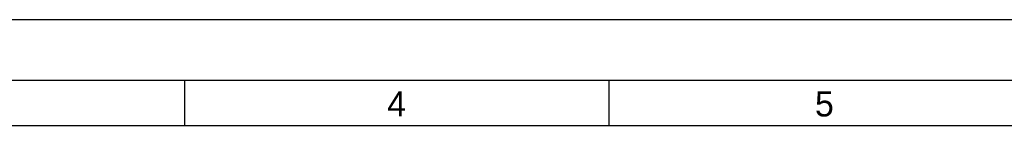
# Model space of a CAD drawing. Header units: millimetres. Extents: x 0 to 420, y -116 to 297.
# Tile 46 of 73: x 160 to 290, y 283 to 297. Entities that reach past the tile are written whole.
import ezdxf

# ---------------------------------------------------------------- set-up
doc = ezdxf.new("R2010")
doc.units = ezdxf.units.MM
doc.header["$LTSCALE"] = 23.1
doc.layers.get('0').update_dxf_attribs({"linetype": 'CONTINUOUS'})
doc.styles.add('TEXTSTYLE_2', font='txt')

msp = doc.modelspace()

# ---------------------------------------------------------------- linework, layer by layer
at = {"color": 7, "linetype": 'Continuous'}
for p, q in [((0, 297), (420, 297)), ((6, 289), (413, 289)), ((182, 283), (182, 289)), ((238, 283), (238, 289)), ((6, 283), (413, 283))]:
    msp.add_line(p, q, dxfattribs=at)

# ---------------------------------------------------------------- texts
at = {"color": 2, "linetype": 'Continuous', "char_height": 3.34, "width": 3.3373, "attachment_point": 1, "line_spacing_factor": 0.9, "style": 'TEXTSTYLE_2'}
for s, insert in [('4', (208.71, 287.52)), ('5', (265.14, 287.52))]:
    msp.add_mtext(s, dxfattribs=dict(at, insert=insert))

doc.saveas('drawing.dxf')
